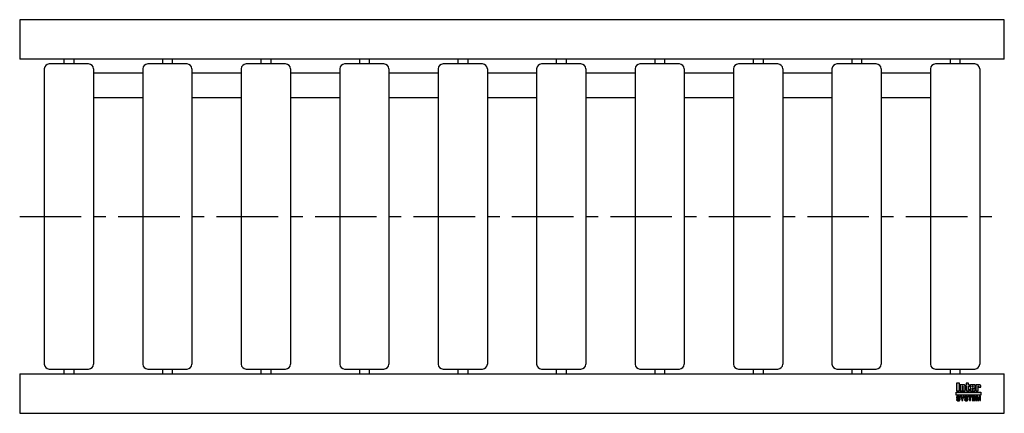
# Model space of a CAD drawing. Header units: millimetres. Extents: x 0 to 1000, y -200 to 200.
import ezdxf

# ---------------------------------------------------------------- set-up
doc = ezdxf.new("R2010")
doc.units = ezdxf.units.MM
doc.header["$LTSCALE"] = 50
doc.linetypes.add('CENTER', pattern=[2, 1.25, -0.25, 0.25, -0.25])
doc.layers.get('0').update_dxf_attribs({"linetype": 'CONTINUOUS', "lineweight": 50})
for name, color, linetype, lineweight in [('Centre Lines', 4, 'CENTER', 25), ('Frame', 1, 'CONTINUOUS', 25), ('Midi', 70, 'CONTINUOUS', 25), ('Rollers', 7, 'CONTINUOUS', 25)]:
    doc.layers.add(name, color=color, linetype=linetype, lineweight=lineweight)

# ---------------------------------------------------------------- blocks, each defined once
blk = doc.blocks.new('A$C01A57C50')
at = {"layer": 'Rollers'}
for p, q in [((45, 155), (5, 155)), ((20, 160), (20, 155)), ((30, 160), (30, 155)), ((0, 150), (0, -150)), ((50, 150), (50, -150)), ((5, -155), (45, -155)), ((20, -155), (20, -160)), ((30, -155), (30, -160))]:
    blk.add_line(p, q, dxfattribs=at)
for centre, start, end in [((5, 150), 90, 180), ((45, 150), 0, 90), ((5, -150), 180, 270), ((45, -150), 270, 0)]:
    blk.add_arc(centre, 5, start, end, dxfattribs=at)

msp = doc.modelspace()

# ---------------------------------------------------------------- hatches: boundary and pattern name
at = {"layer": 'Frame'}
h = msp.add_hatch(color=254, dxfattribs=at)
h.paths.add_polyline_path([(973.3, -172.7), (973.3, -172.6), (973.4, -172.6), (973.4, -172.5), (973.4, -172.5), (973.5, -172.5), (973.6, -172.5), (973.7, -172.5), (973.7, -172.5), (973.8, -172.5), (973.8, -172.6), (973.9, -172.6), (973.9, -172.7), (973.9, -172.8), (973.9, -172.9), (973.9, -173.5), (976.1, -173.5), (976.1, -172.8), (976.1, -172.6), (976.1, -172.4), (976.1, -172.2), (976, -172), (975.9, -171.9), (975.9, -171.7), (975.8, -171.6), (975.7, -171.5), (975.6, -171.4), (975.5, -171.3), (975.4, -171.2), (975.2, -171.1), (975.1, -171.1), (974.9, -171), (974.7, -171), (974.6, -171), (974.5, -171), (974.4, -171), (974.3, -171), (974.2, -171), (974.1, -171.1), (974, -171.1), (973.9, -171.1), (973.9, -171.1), (973.8, -171.1), (973.7, -171.2), (973.6, -171.2), (973.5, -171.2), (973.5, -171.3), (973.4, -171.3), (973.3, -171.4), (973.2, -171.4), (973.2, -171), (971, -171), (971, -177.3), (973.3, -177.3), (973.3, -172.9), (973.3, -172.8)])
h.paths.add_polyline_path([(970.4, -172.5), (970.4, -172.3), (970.4, -172.1), (970.4, -171.9), (970.4, -171.8), (970.3, -171.7), (970.3, -171.5), (970.2, -171.4), (970.1, -171.3), (970, -171.3), (969.9, -171.2), (969.8, -171.1), (969.6, -171.1), (969.5, -171.1), (969.3, -171), (969.1, -171), (968.9, -171), (966.7, -171), (966.5, -171), (966.3, -171), (966.1, -171.1), (965.9, -171.1), (965.8, -171.1), (965.7, -171.2), (965.6, -171.3), (965.5, -171.3), (965.4, -171.4), (965.3, -171.5), (965.3, -171.7), (965.2, -171.8), (965.2, -171.9), (965.2, -172.1), (965.2, -172.3), (965.2, -172.5), (965.2, -175.9), (965.2, -176.1), (965.2, -176.3), (965.2, -176.4), (965.2, -176.6), (965.3, -176.7), (965.3, -176.8), (965.4, -176.9), (965.5, -177), (965.6, -177.1), (965.7, -177.1), (965.8, -177.2), (965.9, -177.2), (966.1, -177.3), (966.3, -177.3), (966.5, -177.3), (966.7, -177.3), (968.9, -177.3), (969.1, -177.3), (969.3, -177.3), (969.5, -177.3), (969.6, -177.2), (969.8, -177.2), (969.9, -177.1), (970, -177.1), (970.1, -177), (970.2, -176.9), (970.3, -176.8), (970.3, -176.7), (970.4, -176.6), (970.4, -176.4), (970.4, -176.3), (970.4, -176.1), (970.4, -175.9), (970.4, -174.8), (968.1, -174.8), (968.1, -175.6), (968.1, -175.8), (968.1, -175.8), (968.1, -175.9), (968, -176), (968, -176), (967.9, -176.1), (967.9, -176.1), (967.8, -176.1), (967.7, -176.1), (967.7, -176.1), (967.6, -176), (967.6, -176), (967.5, -175.9), (967.5, -175.8), (967.5, -175.8), (967.5, -175.6), (967.5, -174.3), (970.4, -174.3)])
h.paths.add_polyline_path([(968.1, -173.2), (967.5, -173.2), (967.5, -172.7), (967.5, -172.6), (967.5, -172.5), (967.5, -172.4), (967.5, -172.3), (967.6, -172.3), (967.6, -172.2), (967.7, -172.2), (967.8, -172.2), (967.9, -172.2), (968, -172.2), (968, -172.3), (968.1, -172.3), (968.1, -172.4), (968.1, -172.5), (968.1, -172.6), (968.1, -172.7)], flags=16)
h.paths.add_polyline_path([(963.7, -172.3), (964.6, -172.3), (964.6, -171), (963.7, -171), (963.7, -169.3), (961.4, -169.3), (961.4, -171), (960.8, -171), (960.8, -172.3), (961.4, -172.3), (961.4, -175.9), (961.4, -176.1), (961.4, -176.2), (961.4, -176.4), (961.5, -176.5), (961.5, -176.7), (961.6, -176.8), (961.6, -176.9), (961.7, -177), (961.8, -177), (961.9, -177.1), (962, -177.2), (962.2, -177.2), (962.3, -177.2), (962.5, -177.3), (962.7, -177.3), (962.9, -177.3), (964.6, -177.3), (964.6, -176.1), (964.2, -176.1), (964.1, -176.1), (964, -176.1), (963.9, -176.1), (963.8, -176), (963.8, -176), (963.7, -175.9), (963.7, -175.9), (963.7, -175.8)])
h.paths.add_polyline_path([(960.3, -172.8), (960.3, -172.6), (960.3, -172.4), (960.3, -172.2), (960.2, -172), (960.2, -171.9), (960.1, -171.7), (960, -171.6), (959.9, -171.5), (959.8, -171.4), (959.7, -171.3), (959.5, -171.2), (959.4, -171.1), (959.3, -171.1), (959.1, -171), (958.9, -171), (958.7, -171), (958.6, -171), (958.5, -171), (958.4, -171), (958.3, -171), (958.3, -171.1), (958.2, -171.1), (958.1, -171.1), (958, -171.1), (957.9, -171.1), (957.8, -171.2), (957.7, -171.2), (957.6, -171.2), (957.6, -171.3), (957.5, -171.3), (957.4, -171.4), (957.3, -171.4), (957.3, -171), (955.1, -171), (955.1, -177.3), (957.4, -177.3), (957.4, -172.9), (957.4, -172.8), (957.4, -172.7), (957.4, -172.6), (957.5, -172.6), (957.5, -172.5), (957.5, -172.5), (957.6, -172.5), (957.7, -172.5), (957.8, -172.5), (957.8, -172.5), (957.9, -172.5), (958, -172.6), (958, -172.6), (958, -172.7), (958, -172.8), (958, -172.9), (958, -177.3), (960.3, -177.3)])
h.paths.add_polyline_path([(954.4, -169.3), (951.3, -169.3), (951.3, -177.3), (954.4, -177.3)])
msp.add_hatch(color=1, dxfattribs=at).paths.add_polyline_path([(976.2, -181.6), (976.2, -178.4), (951.2, -178.4), (951.2, -181.6)])
h = msp.add_hatch(color=7, dxfattribs=at)
h.paths.add_polyline_path([(972.8, -182.7), (971.5, -182.7), (971.5, -187.1), (972.3, -187.1), (972.3, -183.4), (972.4, -183.4), (973.2, -187.1), (974.1, -187.1), (974.9, -183.4), (975, -183.4), (975, -187.1), (975.8, -187.1), (975.8, -182.7), (974.5, -182.7), (973.7, -186.2)])
h.paths.add_polyline_path([(970.8, -182.7), (967.5, -182.7), (967.5, -187.1), (970.9, -187.1), (970.9, -186.4), (968.4, -186.4), (968.4, -185.2), (970.6, -185.2), (970.6, -184.4), (968.4, -184.4), (968.4, -183.4), (970.8, -183.4)])
h.paths.add_polyline_path([(967.1, -182.7), (963.4, -182.7), (963.4, -183.4), (964.7, -183.4), (964.7, -187.1), (965.7, -187.1), (965.7, -183.4), (967.1, -183.4)])
h.paths.add_polyline_path([(962.5, -182.9), (962.3, -182.8), (962.2, -182.7), (962, -182.6), (961.8, -182.6), (961.5, -182.6), (961.3, -182.6), (961.1, -182.6), (960.9, -182.6), (960.7, -182.6), (960.6, -182.7), (960.4, -182.7), (960.3, -182.8), (960.2, -182.8), (960, -182.9), (959.9, -183), (959.9, -183.1), (959.8, -183.2), (959.7, -183.3), (959.7, -183.5), (959.6, -183.6), (959.6, -183.8), (959.6, -183.9), (959.6, -184.1), (959.6, -184.2), (959.6, -184.4), (959.7, -184.5), (959.8, -184.6), (959.8, -184.7), (959.9, -184.8), (960, -184.9), (960.1, -185), (960.2, -185), (960.3, -185.1), (960.5, -185.1), (960.6, -185.2), (960.8, -185.2), (960.9, -185.2), (961, -185.3), (961.1, -185.3), (961.2, -185.3), (961.2, -185.3), (961.3, -185.3), (961.3, -185.3), (961.4, -185.3), (961.4, -185.3), (961.5, -185.4), (961.7, -185.4), (961.8, -185.4), (962, -185.5), (962.1, -185.5), (962.2, -185.6), (962.3, -185.7), (962.3, -185.8), (962.3, -185.9), (962.3, -186.1), (962.2, -186.2), (962.1, -186.3), (962, -186.4), (961.8, -186.4), (961.7, -186.5), (961.5, -186.5), (961.3, -186.5), (961.2, -186.5), (961, -186.5), (960.8, -186.4), (960.7, -186.3), (960.6, -186.2), (960.5, -186.1), (960.4, -186), (960.4, -185.8), (959.5, -185.8), (959.5, -186), (959.6, -186.2), (959.6, -186.3), (959.7, -186.5), (959.8, -186.6), (959.9, -186.7), (960, -186.8), (960.1, -186.9), (960.2, -187), (960.4, -187.1), (960.5, -187.1), (960.7, -187.2), (960.9, -187.2), (961.1, -187.3), (961.3, -187.3), (961.5, -187.3), (961.6, -187.3), (961.6, -187.3), (961.8, -187.3), (961.9, -187.2), (962, -187.2), (962.2, -187.2), (962.3, -187.1), (962.5, -187), (962.6, -187), (962.7, -186.9), (962.9, -186.7), (963, -186.6), (963.1, -186.4), (963.1, -186.3), (963.2, -186.1), (963.2, -185.8), (963.2, -185.7), (963.2, -185.5), (963.2, -185.4), (963.1, -185.3), (963.1, -185.2), (963, -185.1), (963, -185.1), (962.9, -185), (962.8, -184.9), (962.7, -184.8), (962.6, -184.8), (962.5, -184.7), (962.4, -184.7), (962.2, -184.7), (962.1, -184.6), (961.9, -184.6), (961.8, -184.6), (961.8, -184.5), (961.7, -184.5), (961.6, -184.5), (961.6, -184.5), (961.5, -184.5), (961.4, -184.4), (961.3, -184.4), (961.3, -184.4), (961.2, -184.4), (961.1, -184.4), (961.1, -184.4), (961, -184.4), (960.9, -184.3), (960.9, -184.3), (960.8, -184.3), (960.7, -184.3), (960.6, -184.2), (960.6, -184.2), (960.5, -184.1), (960.5, -184), (960.5, -184), (960.5, -183.9), (960.4, -183.8), (960.5, -183.7), (960.5, -183.6), (960.6, -183.5), (960.7, -183.4), (960.8, -183.4), (961, -183.4), (961.1, -183.3), (961.2, -183.3), (961.4, -183.3), (961.6, -183.4), (961.7, -183.4), (961.9, -183.5), (962, -183.5), (962.1, -183.7), (962.1, -183.8), (962.2, -184), (963.1, -184), (963.1, -183.9), (963, -183.7), (963, -183.6), (963, -183.5), (962.9, -183.4), (962.9, -183.3), (962.8, -183.2), (962.7, -183), (962.6, -182.9)])
h.paths.add_polyline_path([(959.3, -182.7), (958.3, -182.7), (957.4, -184.6), (956.4, -182.7), (955.3, -182.7), (956.9, -185.5), (956.9, -187.1), (957.8, -187.1), (957.8, -185.5)])
h.paths.add_polyline_path([(954.4, -182.9), (954.2, -182.8), (954.1, -182.7), (953.9, -182.6), (953.7, -182.6), (953.5, -182.6), (953.2, -182.6), (953, -182.6), (952.8, -182.6), (952.7, -182.6), (952.5, -182.7), (952.4, -182.7), (952.2, -182.8), (952.1, -182.8), (952, -182.9), (951.9, -183), (951.8, -183.1), (951.7, -183.2), (951.6, -183.3), (951.6, -183.5), (951.6, -183.6), (951.5, -183.8), (951.5, -183.9), (951.5, -184.1), (951.5, -184.2), (951.6, -184.4), (951.6, -184.5), (951.7, -184.6), (951.7, -184.7), (951.8, -184.8), (951.9, -184.9), (952, -185), (952.2, -185), (952.3, -185.1), (952.4, -185.1), (952.5, -185.2), (952.7, -185.2), (952.8, -185.2), (953, -185.3), (953, -185.3), (953.1, -185.3), (953.1, -185.3), (953.2, -185.3), (953.3, -185.3), (953.3, -185.3), (953.4, -185.3), (953.4, -185.4), (953.6, -185.4), (953.7, -185.4), (953.9, -185.5), (954, -185.5), (954.1, -185.6), (954.2, -185.7), (954.2, -185.8), (954.2, -185.9), (954.2, -186.1), (954.1, -186.2), (954, -186.3), (953.9, -186.4), (953.8, -186.4), (953.6, -186.5), (953.4, -186.5), (953.2, -186.5), (953.1, -186.5), (952.9, -186.5), (952.8, -186.4), (952.6, -186.3), (952.5, -186.2), (952.4, -186.1), (952.4, -186), (952.4, -185.8), (951.5, -185.8), (951.5, -186), (951.5, -186.2), (951.5, -186.3), (951.6, -186.5), (951.7, -186.6), (951.8, -186.7), (951.9, -186.8), (952, -186.9), (952.1, -187), (952.3, -187.1), (952.5, -187.1), (952.6, -187.2), (952.8, -187.2), (953, -187.3), (953.2, -187.3), (953.4, -187.3), (953.5, -187.3), (953.6, -187.3), (953.7, -187.3), (953.8, -187.2), (954, -187.2), (954.1, -187.2), (954.3, -187.1), (954.4, -187), (954.5, -187), (954.7, -186.9), (954.8, -186.7), (954.9, -186.6), (955, -186.4), (955.1, -186.3), (955.1, -186.1), (955.1, -185.8), (955.1, -185.7), (955.1, -185.5), (955.1, -185.4), (955.1, -185.3), (955, -185.2), (955, -185.1), (954.9, -185.1), (954.8, -185), (954.7, -184.9), (954.6, -184.8), (954.5, -184.8), (954.4, -184.7), (954.3, -184.7), (954.1, -184.7), (954, -184.6), (953.8, -184.6), (953.8, -184.6), (953.7, -184.5), (953.6, -184.5), (953.6, -184.5), (953.5, -184.5), (953.4, -184.5), (953.3, -184.4), (953.3, -184.4), (953.2, -184.4), (953.1, -184.4), (953.1, -184.4), (953, -184.4), (952.9, -184.4), (952.9, -184.3), (952.8, -184.3), (952.7, -184.3), (952.6, -184.3), (952.6, -184.2), (952.5, -184.2), (952.5, -184.1), (952.4, -184), (952.4, -184), (952.4, -183.9), (952.4, -183.8), (952.4, -183.7), (952.5, -183.6), (952.6, -183.5), (952.7, -183.4), (952.8, -183.4), (952.9, -183.4), (953, -183.3), (953.2, -183.3), (953.3, -183.3), (953.5, -183.4), (953.7, -183.4), (953.8, -183.5), (953.9, -183.5), (954, -183.7), (954.1, -183.8), (954.1, -184), (955, -184), (955, -183.9), (955, -183.7), (955, -183.6), (954.9, -183.5), (954.9, -183.4), (954.8, -183.3), (954.7, -183.2), (954.6, -183), (954.5, -182.9)])

# ---------------------------------------------------------------- linework, layer by layer
at = {"layer": 'Centre Lines'}
msp.add_line((0, 0), (1000, 0), dxfattribs=at)
at = {"layer": 'Frame', "color": 7, "linetype": 'Continuous'}
for p, q in [((951.3, -169.3), (951.3, -177.3)), ((954.4, -169.3), (951.3, -169.3)), ((954.4, -177.3), (954.4, -169.3)), ((963.7, -169.3), (961.4, -169.3)), ((961.4, -169.3), (961.4, -171)), ((963.7, -171), (963.7, -169.3)), ((951.3, -177.3), (954.4, -177.3)), ((955.1, -171), (955.1, -177.3)), ((957.3, -171), (955.1, -171)), ((955.1, -177.3), (957.4, -177.3)), ((957.3, -171.4), (957.3, -171)), ((957.4, -171.4), (957.3, -171.4)), ((957.5, -171.3), (957.4, -171.4)), ((957.4, -172.7), (957.4, -172.6)), ((957.4, -172.6), (957.5, -172.6)), ((957.4, -172.8), (957.4, -172.7)), ((957.4, -172.9), (957.4, -172.8)), ((957.4, -177.3), (957.4, -172.9)), ((957.6, -171.3), (957.5, -171.3)), ((957.5, -172.6), (957.5, -172.5)), ((957.5, -172.5), (957.5, -172.5)), ((957.5, -172.5), (957.6, -172.5)), ((957.7, -171.2), (957.6, -171.2)), ((957.6, -171.2), (957.6, -171.3)), ((957.6, -172.5), (957.7, -172.5)), ((957.8, -171.2), (957.7, -171.2)), ((957.7, -172.5), (957.8, -172.5)), ((957.9, -171.1), (957.8, -171.2)), ((957.8, -172.5), (957.8, -172.5)), ((957.8, -172.5), (957.9, -172.5)), ((958, -171.1), (957.9, -171.1)), ((957.9, -172.5), (958, -172.6)), ((958.1, -171.1), (958, -171.1)), ((958, -172.6), (958, -172.7)), ((958, -172.6), (958, -172.6)), ((958, -172.7), (958, -172.8)), ((958, -172.8), (958, -172.9)), ((958, -172.9), (958, -177.3)), ((958, -177.3), (960.3, -177.3)), ((958.2, -171.1), (958.1, -171.1)), ((958.3, -171.1), (958.2, -171.1)), ((958.4, -171), (958.3, -171)), ((958.3, -171), (958.3, -171.1)), ((958.5, -171), (958.4, -171)), ((958.6, -171), (958.5, -171)), ((958.7, -171), (958.6, -171)), ((958.9, -171), (958.7, -171)), ((959.1, -171), (958.9, -171)), ((959.3, -171.1), (959.1, -171)), ((959.4, -171.1), (959.3, -171.1)), ((959.5, -171.2), (959.4, -171.1)), ((959.7, -171.3), (959.5, -171.2)), ((959.8, -171.4), (959.7, -171.3)), ((959.9, -171.5), (959.8, -171.4)), ((960, -171.6), (959.9, -171.5)), ((960.1, -171.7), (960, -171.6)), ((960.2, -171.9), (960.1, -171.7)), ((960.2, -172), (960.2, -171.9)), ((960.3, -172.2), (960.2, -172)), ((960.3, -172.4), (960.3, -172.2)), ((960.3, -172.6), (960.3, -172.4)), ((960.3, -172.8), (960.3, -172.6)), ((960.3, -177.3), (960.3, -172.8)), ((961.4, -171), (960.8, -171)), ((960.8, -171), (960.8, -172.3)), ((960.8, -172.3), (961.4, -172.3)), ((961.4, -172.3), (961.4, -175.9)), ((961.4, -175.9), (961.4, -176.1)), ((961.4, -176.1), (961.4, -176.2)), ((961.4, -176.2), (961.4, -176.4)), ((961.4, -176.4), (961.5, -176.5)), ((961.5, -176.5), (961.5, -176.7)), ((961.5, -176.7), (961.6, -176.8)), ((961.6, -176.8), (961.6, -176.9)), ((961.6, -176.9), (961.7, -177)), ((961.7, -177), (961.8, -177)), ((961.8, -177), (961.9, -177.1)), ((961.9, -177.1), (962, -177.2)), ((962, -177.2), (962.2, -177.2)), ((962.2, -177.2), (962.3, -177.2)), ((962.3, -177.2), (962.5, -177.3)), ((962.5, -177.3), (962.7, -177.3)), ((962.7, -177.3), (962.9, -177.3)), ((962.9, -177.3), (964.6, -177.3)), ((964.6, -171), (963.7, -171)), ((963.7, -175.8), (963.7, -172.3)), ((963.7, -172.3), (964.6, -172.3)), ((963.7, -175.9), (963.7, -175.8)), ((963.8, -176), (963.7, -175.9)), ((963.7, -175.9), (963.7, -175.9)), ((963.9, -176.1), (963.8, -176)), ((963.8, -176), (963.8, -176)), ((964, -176.1), (963.9, -176.1)), ((964.1, -176.1), (964, -176.1)), ((964.2, -176.1), (964.1, -176.1)), ((964.6, -176.1), (964.2, -176.1)), ((964.6, -172.3), (964.6, -171)), ((964.6, -177.3), (964.6, -176.1)), ((965.3, -171.7), (965.2, -171.8)), ((965.2, -171.8), (965.2, -171.9)), ((965.2, -171.9), (965.2, -172.1)), ((965.2, -172.1), (965.2, -172.3)), ((965.2, -172.3), (965.2, -172.5)), ((965.2, -172.5), (965.2, -175.9)), ((965.2, -175.9), (965.2, -176.1)), ((965.2, -176.1), (965.2, -176.3)), ((965.2, -176.3), (965.2, -176.4)), ((965.2, -176.4), (965.2, -176.6)), ((965.2, -176.6), (965.3, -176.7)), ((965.4, -171.4), (965.3, -171.5)), ((965.3, -171.5), (965.3, -171.7)), ((965.3, -176.7), (965.3, -176.8)), ((965.3, -176.8), (965.4, -176.9)), ((965.5, -171.3), (965.4, -171.4)), ((965.4, -176.9), (965.5, -177)), ((965.6, -171.3), (965.5, -171.3)), ((965.5, -177), (965.6, -177.1)), ((965.7, -171.2), (965.6, -171.3)), ((965.6, -177.1), (965.7, -177.1)), ((965.8, -171.1), (965.7, -171.2)), ((965.7, -177.1), (965.8, -177.2)), ((965.9, -171.1), (965.8, -171.1)), ((965.8, -177.2), (965.9, -177.2)), ((966.1, -171.1), (965.9, -171.1)), ((965.9, -177.2), (966.1, -177.3)), ((966.3, -171), (966.1, -171.1)), ((966.1, -177.3), (966.3, -177.3)), ((966.5, -171), (966.3, -171)), ((966.3, -177.3), (966.5, -177.3)), ((966.7, -171), (966.5, -171)), ((966.5, -177.3), (966.7, -177.3)), ((968.9, -171), (966.7, -171)), ((966.7, -177.3), (968.9, -177.3)), ((967.5, -172.4), (967.5, -172.3)), ((967.5, -172.3), (967.6, -172.3)), ((967.5, -172.5), (967.5, -172.4)), ((967.5, -172.6), (967.5, -172.5)), ((967.5, -172.7), (967.5, -172.6)), ((967.5, -173.2), (967.5, -172.7)), ((968.1, -173.2), (967.5, -173.2)), ((967.5, -175.6), (967.5, -174.3)), ((967.5, -174.3), (970.4, -174.3)), ((967.5, -175.8), (967.5, -175.6)), ((967.5, -175.9), (967.5, -175.8)), ((967.5, -175.8), (967.5, -175.8)), ((967.6, -176), (967.5, -175.9)), ((967.6, -172.3), (967.6, -172.2)), ((967.6, -172.2), (967.7, -172.2)), ((967.7, -176.1), (967.6, -176)), ((967.6, -176), (967.6, -176)), ((967.7, -172.2), (967.8, -172.2)), ((967.8, -176.1), (967.7, -176.1)), ((967.7, -176.1), (967.7, -176.1)), ((967.8, -172.2), (967.9, -172.2)), ((967.9, -176.1), (967.8, -176.1)), ((967.9, -172.2), (968, -172.2)), ((968, -176), (967.9, -176.1)), ((967.9, -176.1), (967.9, -176.1)), ((968, -172.2), (968, -172.3)), ((968, -172.3), (968.1, -172.3)), ((968.1, -175.9), (968, -176)), ((968, -176), (968, -176)), ((968.1, -172.3), (968.1, -172.4)), ((968.1, -172.4), (968.1, -172.5)), ((968.1, -172.5), (968.1, -172.6)), ((968.1, -172.6), (968.1, -172.7)), ((968.1, -172.7), (968.1, -173.2)), ((968.1, -174.8), (968.1, -175.6)), ((970.4, -174.8), (968.1, -174.8)), ((968.1, -175.6), (968.1, -175.8)), ((968.1, -175.8), (968.1, -175.8)), ((968.1, -175.8), (968.1, -175.9)), ((969.1, -171), (968.9, -171)), ((968.9, -177.3), (969.1, -177.3)), ((969.3, -171), (969.1, -171)), ((969.1, -177.3), (969.3, -177.3)), ((969.5, -171.1), (969.3, -171)), ((969.3, -177.3), (969.5, -177.3)), ((969.6, -171.1), (969.5, -171.1)), ((969.5, -177.3), (969.6, -177.2)), ((969.8, -171.1), (969.6, -171.1)), ((969.6, -177.2), (969.8, -177.2)), ((969.9, -171.2), (969.8, -171.1)), ((969.8, -177.2), (969.9, -177.1)), ((970, -171.3), (969.9, -171.2)), ((969.9, -177.1), (970, -177.1)), ((970.1, -171.3), (970, -171.3)), ((970, -177.1), (970.1, -177)), ((970.2, -171.4), (970.1, -171.3)), ((970.1, -177), (970.2, -176.9)), ((970.3, -171.5), (970.2, -171.4)), ((970.2, -176.9), (970.3, -176.8)), ((970.3, -171.7), (970.3, -171.5)), ((970.4, -171.8), (970.3, -171.7)), ((970.3, -176.7), (970.4, -176.6)), ((970.3, -176.8), (970.3, -176.7)), ((970.4, -171.9), (970.4, -171.8)), ((970.4, -172.1), (970.4, -171.9)), ((970.4, -172.3), (970.4, -172.1)), ((970.4, -172.5), (970.4, -172.3)), ((970.4, -174.3), (970.4, -172.5)), ((970.4, -175.9), (970.4, -174.8)), ((970.4, -176.1), (970.4, -175.9)), ((970.4, -176.3), (970.4, -176.1)), ((970.4, -176.4), (970.4, -176.3)), ((970.4, -176.6), (970.4, -176.4)), ((971, -171), (971, -177.3)), ((973.2, -171), (971, -171)), ((971, -177.3), (973.3, -177.3)), ((973.2, -171.4), (973.2, -171)), ((973.3, -171.4), (973.2, -171.4)), ((973.4, -171.3), (973.3, -171.4)), ((973.3, -172.7), (973.3, -172.6)), ((973.3, -172.6), (973.4, -172.6)), ((973.3, -172.8), (973.3, -172.7)), ((973.3, -172.9), (973.3, -172.8)), ((973.3, -177.3), (973.3, -172.9)), ((973.5, -171.3), (973.4, -171.3)), ((973.4, -172.6), (973.4, -172.5)), ((973.4, -172.5), (973.4, -172.5)), ((973.4, -172.5), (973.5, -172.5)), ((973.6, -171.2), (973.5, -171.2)), ((973.5, -171.2), (973.5, -171.3)), ((973.5, -172.5), (973.6, -172.5)), ((973.7, -171.2), (973.6, -171.2)), ((973.6, -172.5), (973.7, -172.5)), ((973.8, -171.1), (973.7, -171.2)), ((973.7, -172.5), (973.7, -172.5)), ((973.7, -172.5), (973.8, -172.5)), ((973.9, -171.1), (973.8, -171.1)), ((973.8, -172.5), (973.8, -172.6)), ((973.8, -172.6), (973.9, -172.6)), ((974, -171.1), (973.9, -171.1)), ((973.9, -171.1), (973.9, -171.1)), ((973.9, -172.6), (973.9, -172.7)), ((973.9, -172.7), (973.9, -172.8)), ((973.9, -172.8), (973.9, -172.9)), ((973.9, -172.9), (973.9, -173.5)), ((973.9, -173.5), (976.1, -173.5)), ((974.1, -171.1), (974, -171.1)), ((974.2, -171), (974.1, -171.1)), ((974.3, -171), (974.2, -171)), ((974.4, -171), (974.3, -171)), ((974.5, -171), (974.4, -171)), ((974.6, -171), (974.5, -171)), ((974.7, -171), (974.6, -171)), ((974.9, -171), (974.7, -171)), ((975.1, -171.1), (974.9, -171)), ((975.2, -171.1), (975.1, -171.1)), ((975.4, -171.2), (975.2, -171.1)), ((975.5, -171.3), (975.4, -171.2)), ((975.6, -171.4), (975.5, -171.3)), ((975.7, -171.5), (975.6, -171.4)), ((975.8, -171.6), (975.7, -171.5)), ((975.9, -171.7), (975.8, -171.6)), ((975.9, -171.9), (975.9, -171.7)), ((976, -172), (975.9, -171.9)), ((976.1, -172.2), (976, -172)), ((976.1, -172.4), (976.1, -172.2)), ((976.1, -172.6), (976.1, -172.4)), ((976.1, -172.8), (976.1, -172.6)), ((976.1, -173.5), (976.1, -172.8)), ((951.6, -183.6), (951.5, -183.8)), ((951.5, -183.8), (951.5, -183.9)), ((951.5, -183.9), (951.5, -184.1)), ((951.5, -184.1), (951.5, -184.2)), ((951.5, -184.2), (951.6, -184.4)), ((951.5, -185.8), (951.5, -186)), ((952.4, -185.8), (951.5, -185.8)), ((951.5, -186), (951.5, -186.2)), ((951.5, -186.2), (951.5, -186.3)), ((951.5, -186.3), (951.6, -186.5)), ((951.7, -183.2), (951.6, -183.3)), ((951.6, -183.3), (951.6, -183.5)), ((951.6, -183.5), (951.6, -183.6)), ((951.6, -184.4), (951.6, -184.5)), ((951.6, -184.5), (951.7, -184.6)), ((951.6, -186.5), (951.7, -186.6)), ((951.8, -183.1), (951.7, -183.2)), ((951.7, -184.6), (951.7, -184.7)), ((951.7, -184.7), (951.8, -184.8)), ((951.7, -186.6), (951.8, -186.7)), ((951.9, -183), (951.8, -183.1)), ((951.8, -184.8), (951.9, -184.9)), ((951.8, -186.7), (951.9, -186.8)), ((952, -182.9), (951.9, -183)), ((951.9, -184.9), (952, -185)), ((951.9, -186.8), (952, -186.9)), ((952.1, -182.8), (952, -182.9)), ((952, -185), (952.2, -185)), ((952, -186.9), (952.1, -187)), ((952.2, -182.8), (952.1, -182.8)), ((952.1, -187), (952.3, -187.1)), ((952.4, -182.7), (952.2, -182.8)), ((952.2, -185), (952.3, -185.1)), ((952.3, -185.1), (952.4, -185.1)), ((952.3, -187.1), (952.5, -187.1)), ((952.5, -182.7), (952.4, -182.7)), ((952.4, -183.7), (952.5, -183.6)), ((952.4, -183.8), (952.4, -183.7)), ((952.4, -183.9), (952.4, -183.8)), ((952.4, -184), (952.4, -183.9)), ((952.5, -184.1), (952.4, -184)), ((952.4, -184), (952.4, -184)), ((952.4, -185.1), (952.5, -185.2)), ((952.4, -186), (952.4, -185.8)), ((952.4, -186.1), (952.4, -186)), ((952.5, -186.2), (952.4, -186.1)), ((952.7, -182.6), (952.5, -182.7)), ((952.5, -183.6), (952.6, -183.5)), ((952.5, -184.2), (952.5, -184.1)), ((952.6, -184.2), (952.5, -184.2)), ((952.5, -185.2), (952.7, -185.2)), ((952.6, -186.3), (952.5, -186.2)), ((952.5, -187.1), (952.6, -187.2)), ((952.6, -183.5), (952.7, -183.4)), ((952.6, -184.3), (952.6, -184.2)), ((952.7, -184.3), (952.6, -184.3)), ((952.8, -186.4), (952.6, -186.3)), ((952.6, -187.2), (952.8, -187.2)), ((952.8, -182.6), (952.7, -182.6)), ((952.7, -183.4), (952.8, -183.4)), ((952.8, -184.3), (952.7, -184.3)), ((952.7, -185.2), (952.8, -185.2)), ((953, -182.6), (952.8, -182.6)), ((952.8, -183.4), (952.9, -183.4)), ((952.9, -184.3), (952.8, -184.3)), ((952.8, -185.2), (953, -185.3)), ((952.9, -186.5), (952.8, -186.4)), ((952.8, -187.2), (953, -187.3)), ((952.9, -183.4), (953, -183.3)), ((952.9, -184.4), (952.9, -184.3)), ((953, -184.4), (952.9, -184.4)), ((953.1, -186.5), (952.9, -186.5)), ((953.2, -182.6), (953, -182.6)), ((953, -183.3), (953.2, -183.3)), ((953.1, -184.4), (953, -184.4)), ((953, -185.3), (953, -185.3)), ((953, -185.3), (953.1, -185.3)), ((953, -187.3), (953.2, -187.3)), ((953.2, -184.4), (953.1, -184.4)), ((953.1, -184.4), (953.1, -184.4)), ((953.1, -185.3), (953.1, -185.3)), ((953.1, -185.3), (953.2, -185.3)), ((953.2, -186.5), (953.1, -186.5)), ((953.5, -182.6), (953.2, -182.6)), ((953.2, -183.3), (953.3, -183.3)), ((953.3, -184.4), (953.2, -184.4)), ((953.2, -185.3), (953.3, -185.3)), ((953.4, -186.5), (953.2, -186.5)), ((953.2, -187.3), (953.4, -187.3)), ((953.3, -183.3), (953.5, -183.4)), ((953.4, -184.5), (953.3, -184.4)), ((953.3, -184.4), (953.3, -184.4)), ((953.3, -185.3), (953.3, -185.3)), ((953.3, -185.3), (953.4, -185.3)), ((953.5, -184.5), (953.4, -184.5)), ((953.4, -185.3), (953.4, -185.4)), ((953.4, -185.4), (953.6, -185.4)), ((953.6, -186.5), (953.4, -186.5)), ((953.4, -187.3), (953.5, -187.3)), ((953.7, -182.6), (953.5, -182.6)), ((953.5, -183.4), (953.7, -183.4)), ((953.6, -184.5), (953.5, -184.5)), ((953.5, -187.3), (953.6, -187.3)), ((953.7, -184.5), (953.6, -184.5)), ((953.6, -184.5), (953.6, -184.5)), ((953.6, -185.4), (953.7, -185.4)), ((953.8, -186.4), (953.6, -186.5)), ((953.6, -187.3), (953.7, -187.3)), ((953.9, -182.6), (953.7, -182.6)), ((953.7, -183.4), (953.8, -183.5)), ((953.8, -184.6), (953.7, -184.5)), ((953.7, -185.4), (953.9, -185.5)), ((953.7, -187.3), (953.8, -187.2)), ((953.8, -183.5), (953.9, -183.5)), ((954, -184.6), (953.8, -184.6)), ((953.8, -184.6), (953.8, -184.6)), ((953.9, -186.4), (953.8, -186.4)), ((953.8, -187.2), (954, -187.2)), ((954.1, -182.7), (953.9, -182.6)), ((953.9, -183.5), (954, -183.7)), ((953.9, -185.5), (954, -185.5)), ((954, -186.3), (953.9, -186.4)), ((954, -183.7), (954.1, -183.8)), ((954.1, -184.7), (954, -184.6)), ((954, -185.5), (954.1, -185.6)), ((954.1, -186.2), (954, -186.3)), ((954, -187.2), (954.1, -187.2)), ((954.2, -182.8), (954.1, -182.7)), ((954.1, -183.8), (954.1, -184)), ((954.1, -184), (955, -184)), ((954.3, -184.7), (954.1, -184.7)), ((954.1, -185.6), (954.2, -185.7)), ((954.2, -186.1), (954.1, -186.2)), ((954.1, -187.2), (954.3, -187.1)), ((954.4, -182.9), (954.2, -182.8)), ((954.2, -185.7), (954.2, -185.8)), ((954.2, -185.8), (954.2, -185.9)), ((954.2, -185.9), (954.2, -186.1)), ((954.4, -184.7), (954.3, -184.7)), ((954.3, -187.1), (954.4, -187)), ((954.5, -182.9), (954.4, -182.9)), ((954.5, -184.8), (954.4, -184.7)), ((954.4, -187), (954.5, -187)), ((954.6, -183), (954.5, -182.9)), ((954.6, -184.8), (954.5, -184.8)), ((954.5, -187), (954.7, -186.9)), ((954.7, -183.2), (954.6, -183)), ((954.7, -184.9), (954.6, -184.8)), ((954.8, -183.3), (954.7, -183.2)), ((954.8, -185), (954.7, -184.9)), ((954.7, -186.9), (954.8, -186.7)), ((954.9, -183.4), (954.8, -183.3)), ((954.9, -185.1), (954.8, -185)), ((954.8, -186.7), (954.9, -186.6)), ((954.9, -183.5), (954.9, -183.4)), ((955, -183.6), (954.9, -183.5)), ((955, -185.1), (954.9, -185.1)), ((954.9, -186.6), (955, -186.4)), ((955, -183.7), (955, -183.6)), ((955, -183.9), (955, -183.7)), ((955, -184), (955, -183.9)), ((955, -185.2), (955, -185.1)), ((955.1, -185.3), (955, -185.2)), ((955, -186.4), (955.1, -186.3)), ((955.1, -185.4), (955.1, -185.3)), ((955.1, -185.5), (955.1, -185.4)), ((955.1, -185.7), (955.1, -185.5)), ((955.1, -185.8), (955.1, -185.7)), ((955.1, -186.1), (955.1, -185.8)), ((955.1, -186.3), (955.1, -186.1)), ((955.3, -182.7), (956.9, -185.5)), ((956.4, -182.7), (955.3, -182.7)), ((957.4, -184.6), (956.4, -182.7)), ((956.9, -185.5), (956.9, -187.1)), ((956.9, -187.1), (957.8, -187.1)), ((958.3, -182.7), (957.4, -184.6)), ((957.8, -185.5), (959.3, -182.7)), ((957.8, -187.1), (957.8, -185.5)), ((959.3, -182.7), (958.3, -182.7)), ((959.5, -185.8), (959.5, -186)), ((960.4, -185.8), (959.5, -185.8)), ((959.5, -186), (959.6, -186.2)), ((959.7, -183.5), (959.6, -183.6)), ((959.6, -183.6), (959.6, -183.8)), ((959.6, -183.8), (959.6, -183.9)), ((959.6, -183.9), (959.6, -184.1)), ((959.6, -184.1), (959.6, -184.2)), ((959.6, -184.2), (959.6, -184.4)), ((959.6, -184.4), (959.7, -184.5)), ((959.6, -186.2), (959.6, -186.3)), ((959.6, -186.3), (959.7, -186.5)), ((959.8, -183.2), (959.7, -183.3)), ((959.7, -183.3), (959.7, -183.5)), ((959.7, -184.5), (959.8, -184.6)), ((959.7, -186.5), (959.8, -186.6)), ((959.9, -183.1), (959.8, -183.2)), ((959.8, -184.6), (959.8, -184.7)), ((959.8, -184.7), (959.9, -184.8)), ((959.8, -186.6), (959.9, -186.7)), ((960, -182.9), (959.9, -183)), ((959.9, -183), (959.9, -183.1)), ((959.9, -184.8), (960, -184.9)), ((959.9, -186.7), (960, -186.8)), ((960.2, -182.8), (960, -182.9)), ((960, -184.9), (960.1, -185)), ((960, -186.8), (960.1, -186.9)), ((960.1, -185), (960.2, -185)), ((960.1, -186.9), (960.2, -187)), ((960.3, -182.8), (960.2, -182.8)), ((960.2, -185), (960.3, -185.1)), ((960.2, -187), (960.4, -187.1)), ((960.4, -182.7), (960.3, -182.8)), ((960.3, -185.1), (960.5, -185.1)), ((960.6, -182.7), (960.4, -182.7)), ((960.4, -183.8), (960.5, -183.7)), ((960.5, -183.9), (960.4, -183.8)), ((960.4, -186), (960.4, -185.8)), ((960.5, -186.1), (960.4, -186)), ((960.4, -187.1), (960.5, -187.1)), ((960.5, -183.6), (960.6, -183.5)), ((960.5, -183.7), (960.5, -183.6)), ((960.5, -184), (960.5, -183.9)), ((960.5, -184.1), (960.5, -184)), ((960.5, -184), (960.5, -184)), ((960.6, -184.2), (960.5, -184.1)), ((960.5, -185.1), (960.6, -185.2)), ((960.6, -186.2), (960.5, -186.1)), ((960.5, -187.1), (960.7, -187.2)), ((960.7, -182.6), (960.6, -182.7)), ((960.6, -183.5), (960.7, -183.4)), ((960.7, -184.3), (960.6, -184.2)), ((960.6, -184.2), (960.6, -184.2)), ((960.6, -185.2), (960.8, -185.2)), ((960.7, -186.3), (960.6, -186.2)), ((960.9, -182.6), (960.7, -182.6)), ((960.7, -183.4), (960.8, -183.4)), ((960.8, -184.3), (960.7, -184.3)), ((960.8, -186.4), (960.7, -186.3)), ((960.7, -187.2), (960.9, -187.2)), ((960.8, -183.4), (961, -183.4)), ((960.9, -184.3), (960.8, -184.3)), ((960.8, -185.2), (960.9, -185.2)), ((961, -186.5), (960.8, -186.4)), ((961.1, -182.6), (960.9, -182.6)), ((961, -184.4), (960.9, -184.3)), ((960.9, -184.3), (960.9, -184.3)), ((960.9, -185.2), (961, -185.3)), ((960.9, -187.2), (961.1, -187.3)), ((961, -183.4), (961.1, -183.3)), ((961.1, -184.4), (961, -184.4)), ((961, -185.3), (961.1, -185.3)), ((961.2, -186.5), (961, -186.5)), ((961.3, -182.6), (961.1, -182.6)), ((961.1, -183.3), (961.2, -183.3)), ((961.2, -184.4), (961.1, -184.4)), ((961.1, -184.4), (961.1, -184.4)), ((961.1, -185.3), (961.2, -185.3)), ((961.1, -187.3), (961.3, -187.3)), ((961.2, -183.3), (961.4, -183.3)), ((961.3, -184.4), (961.2, -184.4)), ((961.2, -185.3), (961.2, -185.3)), ((961.2, -185.3), (961.3, -185.3)), ((961.3, -186.5), (961.2, -186.5)), ((961.5, -182.6), (961.3, -182.6)), ((961.3, -184.4), (961.3, -184.4)), ((961.4, -184.4), (961.3, -184.4)), ((961.3, -185.3), (961.3, -185.3)), ((961.3, -185.3), (961.4, -185.3)), ((961.5, -186.5), (961.3, -186.5)), ((961.3, -187.3), (961.5, -187.3)), ((961.4, -183.3), (961.6, -183.4)), ((961.5, -184.5), (961.4, -184.4)), ((961.4, -185.3), (961.4, -185.3)), ((961.4, -185.3), (961.5, -185.4)), ((961.8, -182.6), (961.5, -182.6)), ((961.6, -184.5), (961.5, -184.5)), ((961.5, -185.4), (961.7, -185.4)), ((961.7, -186.5), (961.5, -186.5)), ((961.5, -187.3), (961.6, -187.3)), ((961.6, -183.4), (961.7, -183.4)), ((961.7, -184.5), (961.6, -184.5)), ((961.6, -184.5), (961.6, -184.5)), ((961.6, -187.3), (961.8, -187.3)), ((961.6, -187.3), (961.6, -187.3)), ((961.7, -183.4), (961.9, -183.5)), ((961.8, -184.5), (961.7, -184.5)), ((961.7, -185.4), (961.8, -185.4)), ((961.8, -186.4), (961.7, -186.5)), ((962, -182.6), (961.8, -182.6)), ((961.8, -184.6), (961.8, -184.5)), ((961.9, -184.6), (961.8, -184.6)), ((961.8, -185.4), (962, -185.5)), ((962, -186.4), (961.8, -186.4)), ((961.8, -187.3), (961.9, -187.2)), ((961.9, -183.5), (962, -183.5)), ((962.1, -184.6), (961.9, -184.6)), ((961.9, -187.2), (962, -187.2)), ((962.2, -182.7), (962, -182.6)), ((962, -183.5), (962.1, -183.7)), ((962, -185.5), (962.1, -185.5)), ((962.1, -186.3), (962, -186.4)), ((962, -187.2), (962.2, -187.2)), ((962.1, -183.7), (962.1, -183.8)), ((962.1, -183.8), (962.2, -184)), ((962.2, -184.7), (962.1, -184.6)), ((962.1, -185.5), (962.2, -185.6)), ((962.2, -186.2), (962.1, -186.3)), ((962.3, -182.8), (962.2, -182.7)), ((962.2, -184), (963.1, -184)), ((962.4, -184.7), (962.2, -184.7)), ((962.2, -185.6), (962.3, -185.7)), ((962.3, -186.1), (962.2, -186.2)), ((962.2, -187.2), (962.3, -187.1)), ((962.5, -182.9), (962.3, -182.8)), ((962.3, -185.7), (962.3, -185.8)), ((962.3, -185.8), (962.3, -185.9)), ((962.3, -185.9), (962.3, -186.1)), ((962.3, -187.1), (962.5, -187)), ((962.5, -184.7), (962.4, -184.7)), ((962.6, -182.9), (962.5, -182.9)), ((962.6, -184.8), (962.5, -184.7)), ((962.5, -187), (962.6, -187)), ((962.7, -183), (962.6, -182.9)), ((962.7, -184.8), (962.6, -184.8)), ((962.6, -187), (962.7, -186.9)), ((962.8, -183.2), (962.7, -183)), ((962.8, -184.9), (962.7, -184.8)), ((962.7, -186.9), (962.9, -186.7)), ((962.9, -183.3), (962.8, -183.2)), ((962.9, -185), (962.8, -184.9)), ((962.9, -183.4), (962.9, -183.3)), ((963, -183.5), (962.9, -183.4)), ((963, -185.1), (962.9, -185)), ((962.9, -186.7), (963, -186.6)), ((963, -183.6), (963, -183.5)), ((963, -183.7), (963, -183.6)), ((963.1, -183.9), (963, -183.7)), ((963.1, -185.2), (963, -185.1)), ((963, -185.1), (963, -185.1)), ((963, -186.6), (963.1, -186.4)), ((963.1, -184), (963.1, -183.9)), ((963.1, -185.3), (963.1, -185.2)), ((963.2, -185.4), (963.1, -185.3)), ((963.1, -186.3), (963.2, -186.1)), ((963.1, -186.4), (963.1, -186.3)), ((963.2, -185.5), (963.2, -185.4)), ((963.2, -185.7), (963.2, -185.5)), ((963.2, -185.8), (963.2, -185.7)), ((963.2, -186.1), (963.2, -185.8)), ((967.1, -182.7), (963.4, -182.7)), ((963.4, -182.7), (963.4, -183.4)), ((963.4, -183.4), (964.7, -183.4)), ((964.7, -183.4), (964.7, -187.1)), ((964.7, -187.1), (965.7, -187.1)), ((965.7, -183.4), (967.1, -183.4)), ((965.7, -187.1), (965.7, -183.4)), ((967.1, -183.4), (967.1, -182.7)), ((967.5, -182.7), (967.5, -187.1)), ((970.8, -182.7), (967.5, -182.7)), ((967.5, -187.1), (970.9, -187.1)), ((968.4, -184.4), (968.4, -183.4)), ((968.4, -183.4), (970.8, -183.4)), ((970.6, -184.4), (968.4, -184.4)), ((968.4, -186.4), (968.4, -185.2)), ((968.4, -185.2), (970.6, -185.2)), ((970.9, -186.4), (968.4, -186.4)), ((970.6, -185.2), (970.6, -184.4)), ((970.8, -183.4), (970.8, -182.7)), ((970.9, -187.1), (970.9, -186.4)), ((971.5, -182.7), (971.5, -187.1)), ((972.8, -182.7), (971.5, -182.7)), ((971.5, -187.1), (972.3, -187.1)), ((972.3, -187.1), (972.3, -183.4)), ((972.3, -183.4), (972.4, -183.4)), ((972.4, -183.4), (973.2, -187.1)), ((973.7, -186.2), (972.8, -182.7)), ((973.2, -187.1), (974.1, -187.1)), ((974.5, -182.7), (973.7, -186.2)), ((973.7, -186.2), (973.7, -186.2)), ((974.1, -187.1), (974.9, -183.4)), ((975.8, -182.7), (974.5, -182.7)), ((974.9, -183.4), (975, -183.4)), ((975, -183.4), (975, -187.1)), ((975, -187.1), (975.8, -187.1)), ((975.8, -187.1), (975.8, -182.7))]:
    msp.add_line(p, q, dxfattribs=at)
at = {"layer": 'Frame', "color": 1, "linetype": 'Continuous'}
for p, q in [((951.2, -181.6), (951.2, -178.4)), ((951.2, -178.4), (976.2, -178.4)), ((976.2, -178.4), (976.2, -181.6)), ((976.2, -181.6), (951.2, -181.6))]:
    msp.add_line(p, q, dxfattribs=at)
at = {"layer": 'Midi'}
for p, q in [((1000, 200), (0, 200)), ((0, 200), (0, 160)), ((1000, 160), (1000, 200)), ((1000, 160), (0, 160)), ((125, 145.5), (75, 145.5)), ((225, 145.5), (175, 145.5)), ((325, 145.5), (275, 145.5)), ((425, 145.5), (375, 145.5)), ((525, 145.5), (475, 145.5)), ((625, 145.5), (575, 145.5)), ((725, 145.5), (675, 145.5)), ((825, 145.5), (775, 145.5)), ((925, 145.5), (875, 145.5)), ((125, 120.5), (75, 120.5)), ((225, 120.5), (175, 120.5)), ((325, 120.5), (275, 120.5)), ((425, 120.5), (375, 120.5)), ((525, 120.5), (475, 120.5)), ((625, 120.5), (575, 120.5)), ((725, 120.5), (675, 120.5)), ((825, 120.5), (775, 120.5)), ((925, 120.5), (875, 120.5)), ((0, -160), (1000, -160)), ((0, -160), (0, -200)), ((1000, -200), (1000, -160)), ((0, -200), (1000, -200))]:
    msp.add_line(p, q, dxfattribs=at)

# ---------------------------------------------------------------- block references
for p in [(25, 0), (125, 0), (225, 0), (325, 0), (425, 0), (525, 0), (625, 0), (725, 0), (825, 0), (925, 0)]:
    msp.add_blockref('A$C01A57C50', p)

doc.saveas('drawing.dxf')
